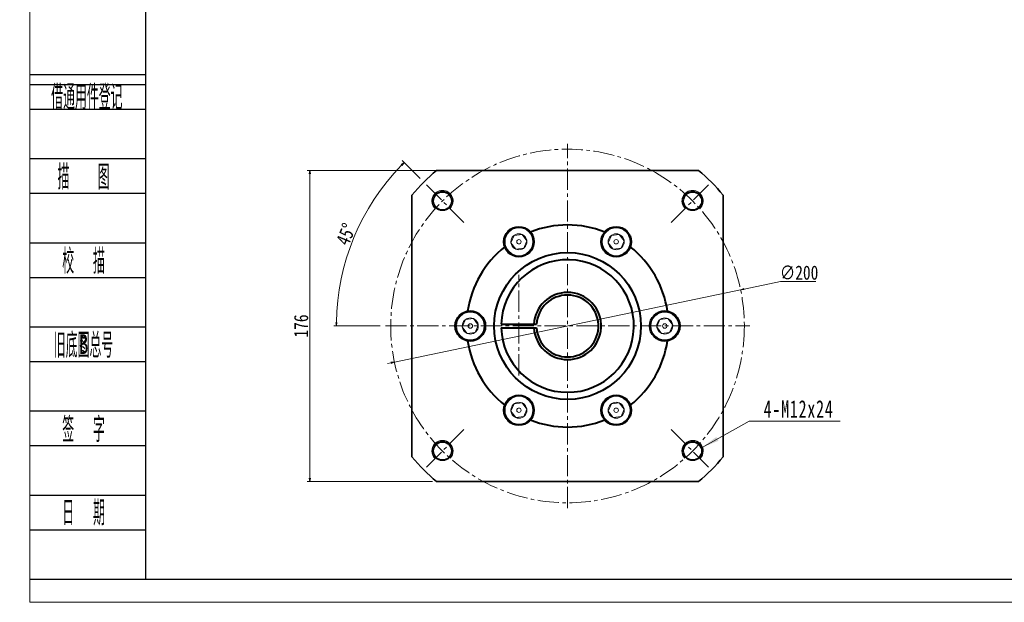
# Model space of a CAD drawing. Header units: millimetres. Extents: x -6 to 1156, y 0 to 776.
# Tile 1 of 6: x -6 to 551, y 0 to 329. Entities that reach past the tile are written whole.
import ezdxf
from ezdxf.enums import TextEntityAlignment as Align

# ---------------------------------------------------------------- set-up
doc = ezdxf.new("R2010")
doc.units = ezdxf.units.MM
doc.linetypes.add('点画线', pattern=[18, 12, -2, 2, -2])
doc.layers.add('2细线层', color=4, linetype='Continuous')
doc.layers.add('6文字层', color=3, linetype='Continuous')
for name, color, linetype, lineweight in [('中心线层', 1, '点画线', 18), ('图框_外框线', 7, 'Continuous', 18), ('尺寸线层', 3, 'Continuous', 18), ('粗实线', 7, 'Continuous', 40), ('粗实线层', 7, 'Continuous', 35), ('细实线', 211, 'Continuous', 18)]:
    doc.layers.add(name, color=color, linetype=linetype, lineweight=lineweight)
doc.styles.add('PC_TEXTSTYLE', font='ISOCP.SHX', dxfattribs={"width": 0.707, "bigfont": 'GBCBIG.SHX'})
doc.styles.add('宋体', font='txt', dxfattribs={"width": 0.8})
doc.styles.add('标准', font='txt', dxfattribs={"width": 0.667})
doc.dimstyles.new('A水平标注$0', dxfattribs={"dimtxt": 3.5, "dimasz": 2, "dimexe": 1.5, "dimexo": 3, "dimgap": 1.1, "dimtad": 1, "dimtoh": 1, "dimdec": 4, "dimdsep": 46, "dimtxsty": '宋体', "dimblk": 'OPEN', "dimcen": 3, "dimclrd": 3, "dimclre": 3, "dimclrt": 6, "dimadec": 0, "dimazin": 0, "dimtm": 1e-09, "dimtfac": 1, "dimtdec": 4, "dimtix": 1, "dimtmove": 0, "dimatfit": 3, "dimldrblk": 'OPEN', "dimfxl": 0, "dimlwd": 13, "dimlwe": 13, "dimarcsym": 0})

# ---------------------------------------------------------------- blocks, each defined once
blk = doc.blocks.new('*X6')
at = {"layer": '尺寸线层', "linetype": 'Continuous'}
blk.add_hatch(color=0, dxfattribs=at).paths.add_polyline_path([(-29.87, -14.83), (-21.82, -8.93), (-20.62, -11.1)], flags=0)
at = {"layer": '尺寸线层', "color": 0, "linetype": 'Continuous'}
blk.add_line((-29.87, -14.83), (-3.23, 0), dxfattribs=at)
at = {"layer": '尺寸线层', "color": 0}
for p, q in [((-3.23, 0), (0, 0)), ((0, 0), (48.25, 0)), ((0, 0), (0, 0))]:
    blk.add_line(p, q, dxfattribs=at)
at = {"layer": '尺寸线层', "color": 0, "insert": (4.95, 1.98), "char_height": 9.9, "width": 86.6009, "attachment_point": 7, "line_spacing_factor": 1.15057, "style": '标准'}
blk.add_mtext('\\T1.1;4-M12x24', dxfattribs=at)
blk = doc.blocks.new('_Open')
at = {"color": 0, "linetype": 'ByBlock', "lineweight": -2}
for p, q in [((-1, 0.17), (0, 0)), ((-1, -0.17), (0, 0)), ((0, 0), (-1, 0))]:
    blk.add_line(p, q, dxfattribs=at)
blk = doc.blocks.new('*D51')
at = {"layer": 'Defpoints', "color": 0}
for p in [(232.49, 244.25), (158.34, 68.25), (230.67, 68.25)]:
    blk.add_point(p, dxfattribs=at)
at = {"layer": '尺寸线层', "color": 3, "lineweight": 13}
for p, q in [((229.49, 244.25), (156.84, 244.25)), ((158.34, 242.25), (158.34, 70.25)), ((227.67, 68.25), (156.84, 68.25))]:
    blk.add_line(p, q, dxfattribs=at)
at = {"layer": '尺寸线层', "color": 3, "lineweight": 13, "xscale": 2, "yscale": 2, "zscale": 2}
for p, rotation in [((158.34, 244.25), 90), ((158.34, 68.25), 270)]:
    blk.add_blockref('_Open', p, dxfattribs=dict(at, rotation=rotation))
at = {"layer": '尺寸线层', "color": 6, "insert": (153.43, 156.25), "char_height": 8, "attachment_point": 5, "rotation": 90, "style": '宋体'}
blk.add_mtext('176', dxfattribs=at)
blk = doc.blocks.new('*D52')
at = {"layer": 'Defpoints', "color": 0}
for p in [(222.77, 237.57), (244.19, 216.14), (183.29, 206.29), (201.08, 156.25), (407.08, 156.25)]:
    blk.add_point(p, dxfattribs=at)
at = {"layer": '尺寸线层', "color": 3, "lineweight": 13}
for p, q in [((220.65, 239.69), (210.57, 249.77)), ((198.08, 156.25), (171.83, 156.25))]:
    blk.add_line(p, q, dxfattribs=at)
blk.add_arc((304.08, 156.25), 130.75, 135.8764, 179.1236, dxfattribs=at)
at = {"layer": '尺寸线层', "color": 3, "lineweight": 13, "xscale": 2, "yscale": 2, "zscale": 2}
for p, rotation in [((211.63, 248.71), 45.43821443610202), ((173.33, 156.25), 269.5617850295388)]:
    blk.add_blockref('_Open', p, dxfattribs=dict(at, rotation=rotation))
at = {"layer": '尺寸线层', "color": 6, "insert": (178.79, 208.15), "char_height": 8, "attachment_point": 5, "rotation": 67.5, "style": '宋体'}
blk.add_mtext('45%%d', dxfattribs=at)
blk = doc.blocks.new('*D53')
at = {"layer": 'Defpoints', "color": 0}
for p in [(401.97, 176.73), (206.2, 135.78)]:
    blk.add_point(p, dxfattribs=at)
at = {"layer": '尺寸线层', "color": 3, "lineweight": 13}
for p, q in [((424.61, 181.46), (403.92, 177.14)), ((444.45, 181.46), (424.61, 181.46)), ((206.2, 135.78), (401.97, 176.73)), ((204.25, 135.37), (202.29, 134.96))]:
    blk.add_line(p, q, dxfattribs=at)
at = {"layer": '尺寸线层', "color": 3, "lineweight": 13, "xscale": 2, "yscale": 2, "zscale": 2}
for p, rotation in [((401.97, 176.73), 191.8150436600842), ((206.2, 135.78), 11.8150436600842)]:
    blk.add_blockref('_Open', p, dxfattribs=dict(at, rotation=rotation))
at = {"layer": '尺寸线层', "color": 6, "insert": (435.03, 186.37), "char_height": 8, "attachment_point": 5, "style": '宋体'}
blk.add_mtext('∅200', dxfattribs=at)

msp = doc.modelspace()

# ---------------------------------------------------------------- linework, layer by layer
at = {"layer": '2细线层'}
for p, q in [((-0.15921, 298.45144), (65.34342, 298.45144)), ((-0.15921, 292.8557), (65.34342, 292.8557)), ((-0.15921, 278.86635), (65.34342, 278.86635)), ((-0.15921, 250.88765), (65.34342, 250.88765)), ((-0.15921, 231.30256), (65.34342, 231.30256)), ((-0.15921, 203.32386), (65.34342, 203.32386)), ((-0.15921, 183.73876), (65.34342, 183.73876)), ((-0.15921, 155.76006), (65.34342, 155.76006)), ((-0.15921, 136.17497), (65.34342, 136.17497)), ((-0.15921, 108.19627), (65.34342, 108.19627)), ((-0.15921, 88.61118), (65.34342, 88.61118)), ((-0.15921, 60.63248), (65.34342, 60.63248)), ((-0.15921, 41.04739), (65.34342, 41.04739)), ((-0.15921, 13.06868), (65.34342, 13.06868))]:
    msp.add_line(p, q, dxfattribs=at)
at = {"layer": '中心线层'}
for p, q in [((304.084, 53.25156), (304.084, 259.25156)), ((245.50809, 214.82747), (222.76672, 237.56884)), ((362.6599, 214.82747), (385.40128, 237.56884)), ((276.60496, 128.27434), (276.60496, 185.26309)), ((201.084, 156.25156), (407.084, 156.25156)), ((245.50809, 97.67566), (222.76672, 74.93428)), ((362.6599, 97.67566), (385.40128, 74.93428))]:
    msp.add_line(p, q, dxfattribs=at)
msp.add_circle((304.084, 156.25156), 100, dxfattribs=at)
at = {"layer": '图框_外框线', "color": 3}
msp.add_lwpolyline([(0, 0), (1097.76949, 0), (1097.76949, 776.27985), (0, 776.27985)], close=True, dxfattribs=at)
at = {"layer": '图框_外框线', "color": 3, "lineweight": 25}
msp.add_lwpolyline([(65.34342, 13.06868), (1084.7008, 13.06868), (1084.7008, 763.21117), (65.34342, 763.21117)], close=True, dxfattribs=at)
at = {"layer": '粗实线', "color": 0, "lineweight": 40}
for p, q in [((266.59733, 157.25156), (286.61259, 157.25156)), ((266.59733, 155.25156), (286.61259, 155.25156))]:
    msp.add_line(p, q, dxfattribs=at)
for centre, radius in [((233.37332, 226.96224), 5.25), ((374.79468, 226.96224), 5.25), ((276.584, 203.88296), 8.5), ((331.584, 203.88296), 8.5), ((304.084, 156.25156), 41.5), ((249.084, 156.25156), 8.5), ((359.084, 156.25156), 8.5), ((276.584, 108.62016), 8.5), ((331.584, 108.62016), 8.5), ((233.37332, 85.54088), 5.25), ((374.79468, 85.54088), 5.25)]:
    msp.add_circle(centre, radius, dxfattribs=at)
for radius, start, end in [(57.15, 68.4117225, 111.5882775), (57.15, 128.4117225, 171.5882775), (57.15, 8.4117225, 51.5882775), (37.5, 358.4719314, 178.4719314), (19, 90, 176.9830387), (17.5, 90, 176.724171), (19, 356.9830387, 90), (17.5, 356.724171, 90), (37.5, 181.5280686, 358.4719314), (19, 183.0169613, 356.9830387), (17.5, 183.275829, 356.724171), (57.15, 188.4117225, 231.5882775), (57.15, 308.4117225, 351.5882775), (57.15, 248.4117225, 291.5882775)]:
    msp.add_arc((304.084, 156.25156), radius, start, end, dxfattribs=at)
at = {"layer": '粗实线层'}
for points in [[(230.05022, 244.25156), (378.11777, 244.25156)], [(216.084, 82.21779), (216.084, 230.28534)], [(392.084, 230.28534), (392.084, 82.21779)], [(378.11777, 68.25156), (230.05022, 68.25156)]]:
    msp.add_lwpolyline(points, dxfattribs=at)
for start, end in [(130.073664, 139.926336), (40.073664, 49.926336), (220.073664, 229.926336), (310.073664, 319.926336)]:
    msp.add_arc((304.084, 156.25156), 115, start, end, dxfattribs=at)
at = {"layer": '细实线', "color": 0}
for points in [[(278.35825, 208.06284), (273.85124, 207.50945), (272.07698, 203.32957), (274.80974, 199.70308), (279.31675, 200.25647), (281.09101, 204.43635)], [(336.09101, 204.43635), (333.35825, 208.06284), (328.85124, 207.50945), (327.07698, 203.32957), (329.80974, 199.70308), (334.31675, 200.25647)], [(246.35124, 159.87805), (244.57698, 155.69817), (247.30974, 152.07168), (251.81675, 152.62507), (253.59101, 156.80495), (250.85825, 160.43145)], [(361.81675, 152.62507), (363.59101, 156.80495), (360.85825, 160.43145), (356.35124, 159.87805), (354.57698, 155.69817), (357.30974, 152.07168)], [(272.07698, 108.06677), (274.80974, 104.44028), (279.31675, 104.99367), (281.09101, 109.17356), (278.35825, 112.80005), (273.85124, 112.24666)], [(329.80974, 104.44028), (334.31675, 104.99367), (336.09101, 109.17356), (333.35825, 112.80005), (328.85124, 112.24666), (327.07698, 108.06677)]]:
    msp.add_lwpolyline(points, close=True, dxfattribs=at)
for centre, radius in [((276.584, 203.88296), 7.865), ((331.584, 203.88296), 7.865), ((276.584, 203.88296), 4.54086), ((331.584, 203.88296), 4.54086), ((276.584, 203.88296), 1.2584), ((331.584, 203.88296), 1.2584), ((249.084, 156.25156), 7.865), ((359.084, 156.25156), 7.865), ((249.084, 156.25156), 4.54086), ((249.084, 156.25156), 1.2584), ((359.084, 156.25156), 4.54086), ((359.084, 156.25156), 1.2584), ((276.584, 108.62016), 7.865), ((276.584, 108.62016), 4.54086), ((331.584, 108.62016), 7.865), ((331.584, 108.62016), 4.54086), ((276.584, 108.62016), 1.2584), ((331.584, 108.62016), 1.2584)]:
    msp.add_circle(centre, radius, dxfattribs=at)
for centre, start, end in [((233.37332, 226.96224), 315, 226.7191313), ((374.79468, 226.96224), 313.2808687, 225), ((233.37332, 85.54088), 316.7191313, 225), ((374.79468, 85.54088), 315, 223.2808687)]:
    msp.add_arc(centre, 6, start, end, dxfattribs=at)

# ---------------------------------------------------------------- block references
at = {"layer": '尺寸线层'}
msp.add_blockref('*X6', (410.05527, 102.41499), dxfattribs=at)

# ---------------------------------------------------------------- texts
at = {"layer": '6文字层', "color": 3, "style": 'PC_TEXTSTYLE'}
for s, width, p in [('借通用件登记', 0.667, (32.2369, 286.23198)), ('描   图', 0.6667, (30.37004, 241.0951)), ('校  描', 0.667, (30.37004, 193.53131)), ('旧底图总号', 0.667, (30.37004, 145.96752)), ('签  字', 0.667, (30.37004, 98.40372)), ('日  期', 0.667, (30.38749, 51.11917))]:
    msp.add_text(s, height=13.989351, dxfattribs=dict(at, width=width)).set_placement(p, align=Align.MIDDLE)
at = {"layer": '6文字层', "width": 0.707}
msp.add_text('B', height=11.19148, dxfattribs=at).set_placement((30.37004, 145.96752), align=Align.MIDDLE)

# ---------------------------------------------------------------- dimensions: what is measured, and where the dimension line sits
at = {"layer": '尺寸线层'}
dim = msp.add_angular_dim_2l(base=(183.28732, 206.28719), line1=((222.76672, 237.56884), (244.19141, 216.14415)), line2=((201.084, 156.25156), (407.084, 156.25156)), dimstyle='A水平标注$0', override={"dimtxt": 8, "dimgap": 1, "dimblk": 'Open', "dimtfill": 1, "dimtfillclr": 256}, dxfattribs=at)
dim.commit()
dim.dimension.update_dxf_attribs({"geometry": '*D52', "text_midpoint": (178.79179, 208.14929)})
dim = msp.add_linear_dim(base=(158.33833, 68.25156), p1=(232.49489, 244.25156), p2=(230.66917, 68.25156), angle=270, dimstyle='A水平标注$0', override={"dimtxt": 8, "dimgap": 1, "dimblk": 'Open', "dimtfill": 1, "dimtfillclr": 256}, dxfattribs=at)
dim.commit()
dim.dimension.update_dxf_attribs({"geometry": '*D51', "text_midpoint": (153.42771, 156.25156)})
dim = msp.add_diameter_dim_2p(p1=(206.20263, 135.77626), p2=(401.96536, 176.72687), dimstyle='A水平标注$0', override={"dimtxt": 8, "dimgap": 1, "dimblk": 'Open', "dimtfill": 1, "dimtfillclr": 256}, dxfattribs=at)
dim.commit()
dim.dimension.update_dxf_attribs({"geometry": '*D53', "text_midpoint": (424.60822, 181.46341), "dimtype": 163})

doc.saveas('drawing.dxf')
